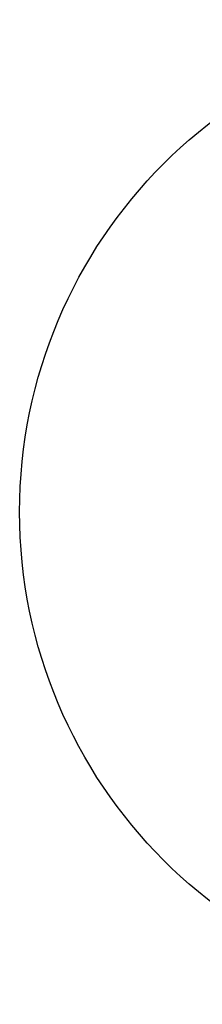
# Model space of a CAD drawing. Header units: millimetres. Extents: x -88082 to -45279, y 32968 to 65044.
# Tile 3 of 21: x -74489 to -74303, y 32968 to 33968. Entities that reach past the tile are written whole.
import ezdxf
from ezdxf.enums import TextEntityAlignment as Align

# ---------------------------------------------------------------- set-up
doc = ezdxf.new("R2010")
doc.units = ezdxf.units.MM
doc.header["$LTSCALE"] = 0.5
doc.header["$MEASUREMENT"] = 0
doc.linetypes.add('PLINE', pattern=[0])
doc.layers.add('82-- Modullinjer(Nye konstruksjoner)', color=7, linetype='Continuous')
doc.styles.add('GENERATED_STYLE_1', font='arial.ttf')

# ---------------------------------------------------------------- blocks, each defined once
blk = doc.blocks.new('Standard grid marker[2]_1', base_point=(-73989.3, 64043.6))
at = {"layer": '82-- Modullinjer(Nye konstruksjoner)', "linetype": 'PLINE'}
blk.add_circle((-73989.3, 33467.8), 500, dxfattribs=at)
at = {"layer": '82-- Modullinjer(Nye konstruksjoner)', "style": 'GENERATED_STYLE_1'}
for tag, p in [('AC_MarkerText_1_0', (-73989.3, 64718.6)), ('AC_MarkerText_1_1', (-73989.3, 33642.8))]:
    blk.add_attdef(tag, text='', height=350, rotation=360, dxfattribs=at).set_placement(p, align=Align.TOP_CENTER)

msp = doc.modelspace()

# ---------------------------------------------------------------- block references
at = {"layer": '82-- Modullinjer(Nye konstruksjoner)', "linetype": 'PLINE'}
msp.add_blockref('Standard grid marker[2]_1', (-73989.3, 64043.6), dxfattribs=at)

doc.saveas('drawing.dxf')
